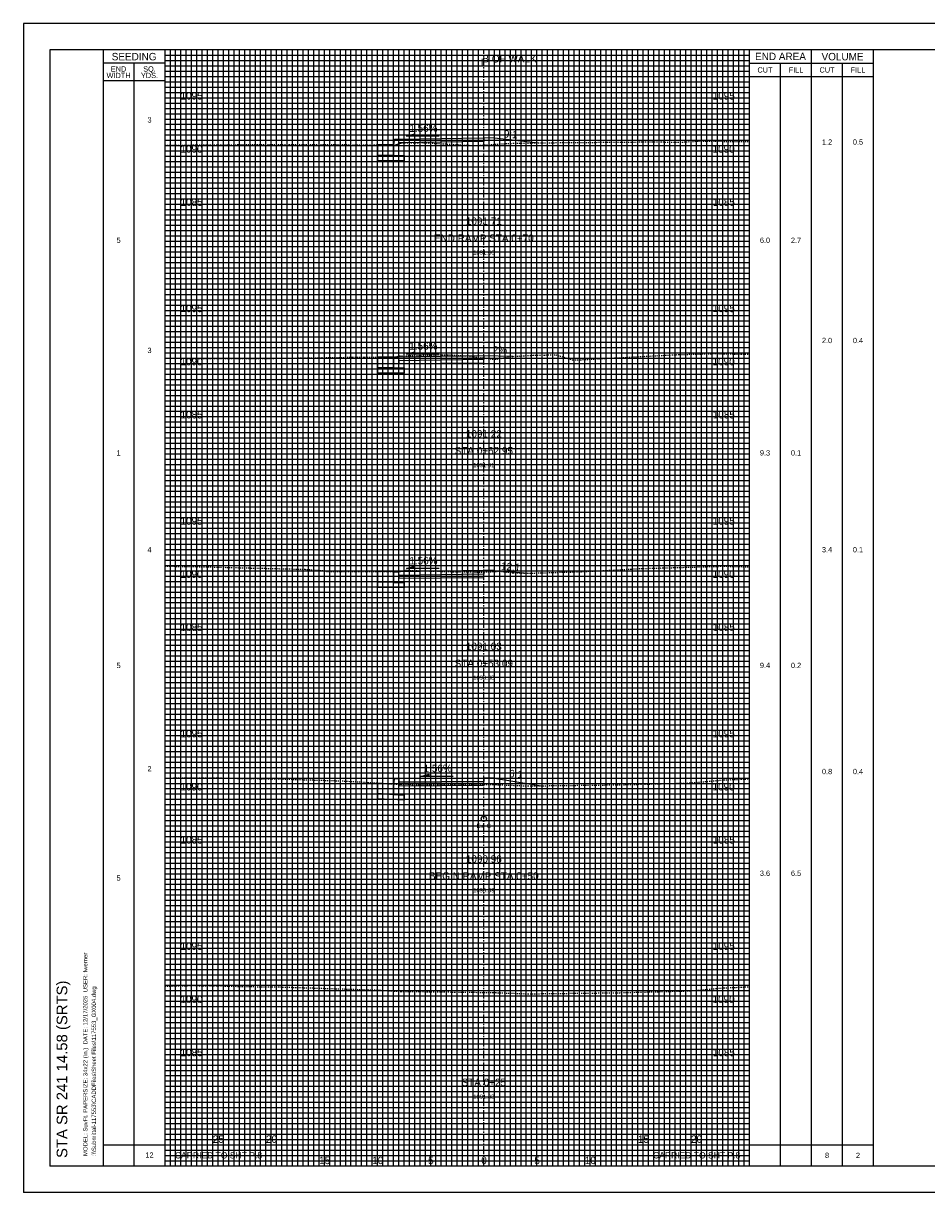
# Model space of a CAD drawing. Header units: feet. Extents: x 318 to 488, y 140 to 251.
# Tile 1 of 3: x 318 to 403, y 140 to 250. Entities that reach past the tile are written whole.
import ezdxf
from ezdxf.enums import TextEntityAlignment as Align

# ---------------------------------------------------------------- set-up
doc = ezdxf.new("R2010")
doc.units = ezdxf.units.FT
doc.header["$MEASUREMENT"] = 0
for name, pattern in [('CENTER2', [1.125, 0.75, -0.125, 0.125, -0.125]), ('DGN Style 4', [0.027369, 0.013684, -0.006842, 0, -0.006842]), ('gasex', [0]), ('OhDOT_USTN2', [0.11, 0.069, -0.041])]:
    doc.linetypes.add(name, pattern=pattern)
for name, color, linetype in [('CL_P_Construction', 7, 'DGN Style 4'), ('SH_Border', 7, 'Continuous'), ('SH_Data', 7, 'Continuous'), ('SH_Text', 7, 'Continuous'), ('UT_X_Gas', 2, 'gasex'), ('UT_X_Gas_Text', 7, 'Continuous'), ('XS_P_Annotation', 7, 'Continuous'), ('XS_P_Curb', 254, 'Continuous'), ('XS_P_Finished_Grade', 3, 'Continuous'), ('XS_P_Pavt_Surface', 251, 'Continuous'), ('XS_P_Subgrade', 4, 'Continuous'), ('XS_P_Text_Info', 7, 'Continuous'), ('XS_X_Ground_Line', 3, 'OhDOT_USTN2')]:
    doc.layers.add(name, color=color, linetype=linetype)
doc.layers.add('SH_Major_Grid_Line', color=254, linetype='Continuous', transparency=0.3)
doc.layers.add('SH_Minor_Grid_Line', color=252, linetype='Continuous', transparency=0.5)
doc.styles.add('OHDOTSymbols', font='arial.ttf')
doc.styles.add('Slanted-Normal', font='font31.shx', dxfattribs={"height": 0.12})
doc.styles.get("Standard").update_dxf_attribs({"font": 'arial.ttf'})
doc.styles.add('Straight-Normal', font='font30.shx', dxfattribs={"height": 0.1})

msp = doc.modelspace()

# ---------------------------------------------------------------- linework, layer by layer
at = {"layer": 'CL_P_Construction', "linetype": 'CENTER2'}
msp.add_line((361.03, 142.94), (361.03, 247.94), dxfattribs=at)
at = {"layer": 'SH_Border'}
for p, q in [((487.7, 250.44), (317.7, 250.44)), ((317.7, 250.44), (317.7, 140.44)), ((485.2, 247.94), (320.2, 247.94)), ((320.2, 247.94), (320.2, 142.94)), ((325.2, 247.94), (325.2, 142.94)), ((485.2, 142.94), (320.2, 142.94)), ((487.7, 140.44), (317.7, 140.44))]:
    msp.add_line(p, q, dxfattribs=at)
at = {"layer": 'SH_Data', "color": 7, "linetype": 'Continuous'}
for p, q in [((331.03, 142.94), (331.03, 247.94)), ((386.03, 142.94), (386.03, 247.94)), ((391.87, 142.94), (391.87, 247.94)), ((397.7, 142.94), (397.7, 247.94)), ((331.03, 246.69), (325.2, 246.69)), ((328.12, 142.94), (328.12, 246.69)), ((386.03, 246.69), (397.7, 246.69)), ((388.95, 142.94), (388.95, 246.69)), ((394.78, 142.94), (394.78, 246.69)), ((386.03, 245.44), (397.7, 245.44)), ((331.03, 245.02), (325.2, 245.02)), ((325.2, 144.94), (331.03, 144.94)), ((331.03, 144.94), (341.03, 144.94)), ((341.03, 142.94), (341.03, 144.94)), ((376.03, 144.94), (386.03, 144.94)), ((386.03, 144.94), (397.7, 144.94))]:
    msp.add_line(p, q, dxfattribs=at)
msp.add_lwpolyline([(376.03, 142.94), (376.03, 144.94)], dxfattribs=at)
at = {"layer": 'SH_Major_Grid_Line', "color": 254, "linetype": 'Continuous'}
for p, q in [((336.03, 142.94), (336.03, 247.94)), ((341.03, 142.94), (341.03, 247.94)), ((346.03, 142.94), (346.03, 247.94)), ((351.03, 142.94), (351.03, 247.94)), ((356.03, 142.94), (356.03, 247.94)), ((366.03, 142.94), (366.03, 247.94)), ((371.03, 142.94), (371.03, 247.94)), ((376.03, 142.94), (376.03, 247.94)), ((381.03, 142.94), (381.03, 247.94)), ((331.03, 242.94), (386.03, 242.94)), ((331.03, 237.94), (386.03, 237.94)), ((331.03, 232.94), (386.03, 232.94)), ((331.03, 227.94), (386.03, 227.94)), ((331.03, 222.94), (386.03, 222.94)), ((331.03, 217.94), (386.03, 217.94)), ((331.03, 212.94), (386.03, 212.94)), ((331.03, 207.94), (386.03, 207.94)), ((331.03, 202.94), (386.03, 202.94)), ((331.03, 197.94), (386.03, 197.94)), ((331.03, 192.94), (386.03, 192.94)), ((331.03, 187.94), (386.03, 187.94)), ((331.03, 182.94), (386.03, 182.94)), ((331.03, 177.94), (386.03, 177.94)), ((331.03, 172.94), (386.03, 172.94)), ((331.03, 167.94), (386.03, 167.94)), ((331.03, 162.94), (386.03, 162.94)), ((331.03, 157.94), (386.03, 157.94)), ((331.03, 152.94), (386.03, 152.94)), ((331.03, 147.94), (386.03, 147.94))]:
    msp.add_line(p, q, dxfattribs=at)
at = {"layer": 'SH_Minor_Grid_Line', "color": 252, "linetype": 'Continuous'}
for p, q in [((331.53, 142.94), (331.53, 247.94)), ((332.03, 142.94), (332.03, 247.94)), ((332.53, 142.94), (332.53, 247.94)), ((333.03, 142.94), (333.03, 247.94)), ((333.53, 142.94), (333.53, 247.94)), ((334.03, 142.94), (334.03, 247.94)), ((334.53, 142.94), (334.53, 247.94)), ((335.03, 142.94), (335.03, 247.94)), ((335.53, 142.94), (335.53, 247.94)), ((336.53, 142.94), (336.53, 247.94)), ((337.03, 142.94), (337.03, 247.94)), ((337.53, 142.94), (337.53, 247.94)), ((338.03, 142.94), (338.03, 247.94)), ((338.53, 142.94), (338.53, 247.94)), ((339.03, 142.94), (339.03, 247.94)), ((339.53, 142.94), (339.53, 247.94)), ((340.03, 142.94), (340.03, 247.94)), ((340.53, 142.94), (340.53, 247.94)), ((341.53, 142.94), (341.53, 247.94)), ((342.03, 142.94), (342.03, 247.94)), ((342.53, 142.94), (342.53, 247.94)), ((343.03, 142.94), (343.03, 247.94)), ((343.53, 142.94), (343.53, 247.94)), ((344.03, 142.94), (344.03, 247.94)), ((344.53, 142.94), (344.53, 247.94)), ((345.03, 142.94), (345.03, 247.94)), ((345.53, 142.94), (345.53, 247.94)), ((346.53, 142.94), (346.53, 247.94)), ((347.03, 142.94), (347.03, 247.94)), ((347.53, 142.94), (347.53, 247.94)), ((348.03, 142.94), (348.03, 247.94)), ((348.53, 142.94), (348.53, 247.94)), ((349.03, 142.94), (349.03, 247.94)), ((349.53, 142.94), (349.53, 247.94)), ((350.03, 142.94), (350.03, 247.94)), ((350.53, 142.94), (350.53, 247.94)), ((351.53, 142.94), (351.53, 247.94)), ((352.03, 142.94), (352.03, 247.94)), ((352.53, 142.94), (352.53, 247.94)), ((353.03, 142.94), (353.03, 247.94)), ((353.53, 142.94), (353.53, 247.94)), ((354.03, 142.94), (354.03, 247.94)), ((354.53, 142.94), (354.53, 247.94)), ((355.03, 142.94), (355.03, 247.94)), ((355.53, 142.94), (355.53, 247.94)), ((356.53, 142.94), (356.53, 247.94)), ((357.03, 142.94), (357.03, 247.94)), ((357.53, 142.94), (357.53, 247.94)), ((358.03, 142.94), (358.03, 247.94)), ((358.53, 142.94), (358.53, 247.94)), ((359.03, 142.94), (359.03, 247.94)), ((359.53, 142.94), (359.53, 247.94)), ((360.03, 142.94), (360.03, 247.94)), ((360.53, 142.94), (360.53, 247.94)), ((361.53, 142.94), (361.53, 247.94)), ((362.03, 142.94), (362.03, 247.94)), ((362.53, 142.94), (362.53, 247.94)), ((363.03, 142.94), (363.03, 247.94)), ((363.53, 142.94), (363.53, 247.94)), ((364.03, 142.94), (364.03, 247.94)), ((364.53, 142.94), (364.53, 247.94)), ((365.03, 142.94), (365.03, 247.94)), ((365.53, 142.94), (365.53, 247.94)), ((366.53, 142.94), (366.53, 247.94)), ((367.03, 142.94), (367.03, 247.94)), ((367.53, 142.94), (367.53, 247.94)), ((368.03, 142.94), (368.03, 247.94)), ((368.53, 142.94), (368.53, 247.94)), ((369.03, 142.94), (369.03, 247.94)), ((369.53, 142.94), (369.53, 247.94)), ((370.03, 142.94), (370.03, 247.94)), ((370.53, 142.94), (370.53, 247.94)), ((371.53, 142.94), (371.53, 247.94)), ((372.03, 142.94), (372.03, 247.94)), ((372.53, 142.94), (372.53, 247.94)), ((373.03, 142.94), (373.03, 247.94)), ((373.53, 142.94), (373.53, 247.94)), ((374.03, 142.94), (374.03, 247.94)), ((374.53, 142.94), (374.53, 247.94)), ((375.03, 142.94), (375.03, 247.94)), ((375.53, 142.94), (375.53, 247.94)), ((376.53, 142.94), (376.53, 247.94)), ((377.03, 142.94), (377.03, 247.94)), ((377.53, 142.94), (377.53, 247.94)), ((378.03, 142.94), (378.03, 247.94)), ((378.53, 142.94), (378.53, 247.94)), ((379.03, 142.94), (379.03, 247.94)), ((379.53, 142.94), (379.53, 247.94)), ((380.03, 142.94), (380.03, 247.94)), ((380.53, 142.94), (380.53, 247.94)), ((381.53, 142.94), (381.53, 247.94)), ((382.03, 142.94), (382.03, 247.94)), ((382.53, 142.94), (382.53, 247.94)), ((383.03, 142.94), (383.03, 247.94)), ((383.53, 142.94), (383.53, 247.94)), ((384.03, 142.94), (384.03, 247.94)), ((384.53, 142.94), (384.53, 247.94)), ((385.03, 142.94), (385.03, 247.94)), ((385.53, 142.94), (385.53, 247.94)), ((331.03, 247.44), (386.03, 247.44)), ((331.03, 246.94), (386.03, 246.94)), ((331.03, 246.44), (386.03, 246.44)), ((331.03, 245.94), (386.03, 245.94)), ((331.03, 245.44), (386.03, 245.44)), ((331.03, 244.94), (386.03, 244.94)), ((331.03, 244.44), (386.03, 244.44)), ((331.03, 243.94), (386.03, 243.94)), ((331.03, 243.44), (386.03, 243.44)), ((331.03, 242.44), (386.03, 242.44)), ((331.03, 241.94), (386.03, 241.94)), ((331.03, 241.44), (386.03, 241.44)), ((331.03, 240.94), (386.03, 240.94)), ((331.03, 240.44), (386.03, 240.44)), ((331.03, 239.94), (386.03, 239.94)), ((331.03, 239.44), (386.03, 239.44)), ((331.03, 238.94), (386.03, 238.94)), ((331.03, 238.44), (386.03, 238.44)), ((331.03, 237.44), (386.03, 237.44)), ((331.03, 236.94), (386.03, 236.94)), ((331.03, 236.44), (386.03, 236.44)), ((331.03, 235.94), (386.03, 235.94)), ((331.03, 235.44), (386.03, 235.44)), ((331.03, 234.94), (386.03, 234.94)), ((331.03, 234.44), (386.03, 234.44)), ((331.03, 233.94), (386.03, 233.94)), ((331.03, 233.44), (386.03, 233.44)), ((331.03, 232.44), (386.03, 232.44)), ((331.03, 231.94), (386.03, 231.94)), ((331.03, 231.44), (386.03, 231.44)), ((331.03, 230.94), (386.03, 230.94)), ((331.03, 230.44), (386.03, 230.44)), ((331.03, 229.94), (386.03, 229.94)), ((331.03, 229.44), (386.03, 229.44)), ((331.03, 228.94), (386.03, 228.94)), ((331.03, 228.44), (386.03, 228.44)), ((331.03, 227.44), (386.03, 227.44)), ((331.03, 226.94), (386.03, 226.94)), ((331.03, 226.44), (386.03, 226.44)), ((331.03, 225.94), (386.03, 225.94)), ((331.03, 225.44), (386.03, 225.44)), ((331.03, 224.94), (386.03, 224.94)), ((331.03, 224.44), (386.03, 224.44)), ((331.03, 223.94), (386.03, 223.94)), ((331.03, 223.44), (386.03, 223.44)), ((331.03, 222.44), (386.03, 222.44)), ((331.03, 221.94), (386.03, 221.94)), ((331.03, 221.44), (386.03, 221.44)), ((331.03, 220.94), (386.03, 220.94)), ((331.03, 220.44), (386.03, 220.44)), ((331.03, 219.94), (386.03, 219.94)), ((331.03, 219.44), (386.03, 219.44)), ((331.03, 218.94), (386.03, 218.94)), ((331.03, 218.44), (386.03, 218.44)), ((331.03, 217.44), (386.03, 217.44)), ((331.03, 216.94), (386.03, 216.94)), ((331.03, 216.44), (386.03, 216.44)), ((331.03, 215.94), (386.03, 215.94)), ((331.03, 215.44), (386.03, 215.44)), ((331.03, 214.94), (386.03, 214.94)), ((331.03, 214.44), (386.03, 214.44)), ((331.03, 213.94), (386.03, 213.94)), ((331.03, 213.44), (386.03, 213.44)), ((331.03, 212.44), (386.03, 212.44)), ((331.03, 211.94), (386.03, 211.94)), ((331.03, 211.44), (386.03, 211.44)), ((331.03, 210.94), (386.03, 210.94)), ((331.03, 210.44), (386.03, 210.44)), ((331.03, 209.94), (386.03, 209.94)), ((331.03, 209.44), (386.03, 209.44)), ((331.03, 208.94), (386.03, 208.94)), ((331.03, 208.44), (386.03, 208.44)), ((331.03, 207.44), (386.03, 207.44)), ((331.03, 206.94), (386.03, 206.94)), ((331.03, 206.44), (386.03, 206.44)), ((331.03, 205.94), (386.03, 205.94)), ((331.03, 205.44), (386.03, 205.44)), ((331.03, 204.94), (386.03, 204.94)), ((331.03, 204.44), (386.03, 204.44)), ((331.03, 203.94), (386.03, 203.94)), ((331.03, 203.44), (386.03, 203.44)), ((331.03, 202.44), (386.03, 202.44)), ((331.03, 201.94), (386.03, 201.94)), ((331.03, 201.44), (386.03, 201.44)), ((331.03, 200.94), (386.03, 200.94)), ((331.03, 200.44), (386.03, 200.44)), ((331.03, 199.94), (386.03, 199.94)), ((331.03, 199.44), (386.03, 199.44)), ((331.03, 198.94), (386.03, 198.94)), ((331.03, 198.44), (386.03, 198.44)), ((331.03, 197.44), (386.03, 197.44)), ((331.03, 196.94), (386.03, 196.94)), ((331.03, 196.44), (386.03, 196.44)), ((331.03, 195.94), (386.03, 195.94)), ((331.03, 195.44), (386.03, 195.44)), ((331.03, 194.94), (386.03, 194.94)), ((331.03, 194.44), (386.03, 194.44)), ((331.03, 193.94), (386.03, 193.94)), ((331.03, 193.44), (386.03, 193.44)), ((331.03, 192.44), (386.03, 192.44)), ((331.03, 191.94), (386.03, 191.94)), ((331.03, 191.44), (386.03, 191.44)), ((331.03, 190.94), (386.03, 190.94)), ((331.03, 190.44), (386.03, 190.44)), ((331.03, 189.94), (386.03, 189.94)), ((331.03, 189.44), (386.03, 189.44)), ((331.03, 188.94), (386.03, 188.94)), ((331.03, 188.44), (386.03, 188.44)), ((331.03, 187.44), (386.03, 187.44)), ((331.03, 186.94), (386.03, 186.94)), ((331.03, 186.44), (386.03, 186.44)), ((331.03, 185.94), (386.03, 185.94)), ((331.03, 185.44), (386.03, 185.44)), ((331.03, 184.94), (386.03, 184.94)), ((331.03, 184.44), (386.03, 184.44)), ((331.03, 183.94), (386.03, 183.94)), ((331.03, 183.44), (386.03, 183.44)), ((331.03, 182.44), (386.03, 182.44)), ((331.03, 181.94), (386.03, 181.94)), ((331.03, 181.44), (386.03, 181.44)), ((331.03, 180.94), (386.03, 180.94)), ((331.03, 180.44), (386.03, 180.44)), ((331.03, 179.94), (386.03, 179.94)), ((331.03, 179.44), (386.03, 179.44)), ((331.03, 178.94), (386.03, 178.94)), ((331.03, 178.44), (386.03, 178.44)), ((331.03, 177.44), (386.03, 177.44)), ((331.03, 176.94), (386.03, 176.94)), ((331.03, 176.44), (386.03, 176.44)), ((331.03, 175.94), (386.03, 175.94)), ((331.03, 175.44), (386.03, 175.44)), ((331.03, 174.94), (386.03, 174.94)), ((331.03, 174.44), (386.03, 174.44)), ((331.03, 173.94), (386.03, 173.94)), ((331.03, 173.44), (386.03, 173.44)), ((331.03, 172.44), (386.03, 172.44)), ((331.03, 171.94), (386.03, 171.94)), ((331.03, 171.44), (386.03, 171.44)), ((331.03, 170.94), (386.03, 170.94)), ((331.03, 170.44), (386.03, 170.44)), ((331.03, 169.94), (386.03, 169.94)), ((331.03, 169.44), (386.03, 169.44)), ((331.03, 168.94), (386.03, 168.94)), ((331.03, 168.44), (386.03, 168.44)), ((331.03, 167.44), (386.03, 167.44)), ((331.03, 166.94), (386.03, 166.94)), ((331.03, 166.44), (386.03, 166.44)), ((331.03, 165.94), (386.03, 165.94)), ((331.03, 165.44), (386.03, 165.44)), ((331.03, 164.94), (386.03, 164.94)), ((331.03, 164.44), (386.03, 164.44)), ((331.03, 163.94), (386.03, 163.94)), ((331.03, 163.44), (386.03, 163.44)), ((331.03, 162.44), (386.03, 162.44)), ((331.03, 161.94), (386.03, 161.94)), ((331.03, 161.44), (386.03, 161.44)), ((331.03, 160.94), (386.03, 160.94)), ((331.03, 160.44), (386.03, 160.44)), ((331.03, 159.94), (386.03, 159.94)), ((331.03, 159.44), (386.03, 159.44)), ((331.03, 158.94), (386.03, 158.94)), ((331.03, 158.44), (386.03, 158.44)), ((331.03, 157.44), (386.03, 157.44)), ((331.03, 156.94), (386.03, 156.94)), ((331.03, 156.44), (386.03, 156.44)), ((331.03, 155.94), (386.03, 155.94)), ((331.03, 155.44), (386.03, 155.44)), ((331.03, 154.94), (386.03, 154.94)), ((331.03, 154.44), (386.03, 154.44)), ((331.03, 153.94), (386.03, 153.94)), ((331.03, 153.44), (386.03, 153.44)), ((331.03, 152.44), (386.03, 152.44)), ((331.03, 151.94), (386.03, 151.94)), ((331.03, 151.44), (386.03, 151.44)), ((331.03, 150.94), (386.03, 150.94)), ((331.03, 150.44), (386.03, 150.44)), ((331.03, 149.94), (386.03, 149.94)), ((331.03, 149.44), (386.03, 149.44)), ((331.03, 148.94), (386.03, 148.94)), ((331.03, 148.44), (386.03, 148.44)), ((331.03, 147.44), (386.03, 147.44)), ((331.03, 146.94), (386.03, 146.94)), ((331.03, 146.44), (386.03, 146.44)), ((331.03, 145.94), (386.03, 145.94)), ((331.03, 145.44), (386.03, 145.44)), ((331.03, 144.94), (386.03, 144.94)), ((331.03, 144.44), (386.03, 144.44)), ((331.03, 143.94), (386.03, 143.94)), ((331.03, 143.44), (386.03, 143.44))]:
    msp.add_line(p, q, dxfattribs=at)
at = {"layer": 'UT_X_Gas'}
msp.add_circle((361.03, 175.6), 0.25, dxfattribs=at)
at = {"layer": 'XS_P_Annotation', "color": 7, "linetype": 'Continuous', "lineweight": -3}
for p, q in [((353.76, 239.82), (354.52, 240.04)), ((356.82, 239.82), (353.76, 239.82)), ((354.52, 240.04), (354.52, 239.82)), ((353.74, 219.33), (354.5, 219.55)), ((356.8, 219.33), (353.74, 219.33)), ((353.76, 219.33), (354.52, 219.55)), ((356.82, 219.33), (353.76, 219.33)), ((354.5, 219.55), (354.5, 219.33)), ((354.52, 219.55), (354.52, 219.33)), ((353.76, 199.14), (354.52, 199.36)), ((356.82, 199.14), (353.76, 199.14)), ((354.52, 199.36), (354.52, 199.14)), ((355.1, 179.58), (355.86, 179.81)), ((358.16, 179.58), (355.1, 179.58)), ((355.86, 179.81), (355.86, 179.58))]:
    msp.add_line(p, q, dxfattribs=at)
for points in [[(353.76, 239.82), (354.52, 239.82), (354.52, 240.04)], [(353.74, 219.33), (354.5, 219.33), (354.5, 219.55)], [(353.76, 219.33), (354.52, 219.33), (354.52, 219.55)], [(353.76, 199.14), (354.52, 199.14), (354.52, 199.36)], [(355.1, 179.58), (355.86, 179.58), (355.86, 179.81)]]:
    msp.add_solid(points, dxfattribs=at)
at = {"layer": 'XS_P_Curb'}
for p, q in [((352.53, 219.03), (353.03, 219.03)), ((352.53, 198.84), (353.03, 198.84))]:
    msp.add_line(p, q, dxfattribs=at)
at = {"layer": 'XS_P_Curb', "flags": 128}
for points in [[(352.69, 239.52, 0.36663), (352.6, 239.45), (352.53, 239.02), (352.53, 238.02), (353.03, 238.02), (353.03, 239.52)], [(352.69, 179.38, 0.36663), (352.6, 179.32), (352.53, 178.88), (352.53, 177.88), (353.03, 177.88), (353.03, 179.38)]]:
    msp.add_lwpolyline(points, format="xyb", close=True, dxfattribs=at)
for points in [[(352.53, 219.03), (352.53, 218.03), (353.03, 218.03), (353.03, 219.03)], [(352.53, 198.84), (352.53, 197.84), (353.03, 197.84), (353.03, 198.84)]]:
    msp.add_lwpolyline(points, dxfattribs=at)
at = {"layer": 'XS_P_Finished_Grade'}
for p, q in [((362.03, 239.66), (361.03, 239.65)), ((362.03, 239.66), (366.19, 239.2)), ((362.03, 198.98), (361.03, 198.97)), ((362.03, 198.98), (365.25, 198.71)), ((362.05, 179.44), (361.05, 179.42)), ((362.05, 179.44), (366.43, 178.72))]:
    msp.add_line(p, q, dxfattribs=at)
msp.add_lwpolyline([(363.75, 219.11), (361.03, 219.16)], dxfattribs=at)
at = {"layer": 'XS_P_Pavt_Surface'}
for p, q in [((351.03, 239.02), (351.03, 237.52)), ((352.53, 238.02), (351.03, 238.02)), ((351.03, 219.03), (351.03, 217.53)), ((352.53, 218.03), (351.03, 218.03)), ((351.03, 198.86), (351.03, 197.36)), ((352.53, 197.84), (351.03, 197.86)), ((351.03, 178.97), (351.03, 177.47)), ((352.53, 177.85), (351.03, 177.97))]:
    msp.add_line(p, q, dxfattribs=at)
for points in [[(352.53, 239.02), (351.03, 239.02)], [(361.03, 239.65), (353.03, 239.52)], [(361.03, 239.65), (361.03, 239.31), (353.03, 239.19), (353.03, 239.52)], [(353.03, 238.02), (353.53, 238.02), (353.53, 237.52)], [(353.53, 237.52), (351.03, 237.52)], [(352.53, 219.03), (351.03, 219.03)], [(361.03, 219.16), (353.03, 219.03)], [(361.03, 219.16), (361.03, 218.82), (353.03, 218.7), (353.03, 219.03)], [(353.03, 218.03), (353.53, 218.03), (353.53, 217.53)], [(353.53, 217.53), (351.03, 217.53)], [(352.53, 198.84), (351.03, 198.86)], [(361.03, 198.97), (353.03, 198.84)], [(361.03, 198.97), (361.03, 198.63), (353.03, 198.51), (353.03, 198.84)], [(353.53, 197.34), (351.03, 197.36)], [(353.03, 197.84), (353.53, 197.84), (353.53, 197.34)], [(361.03, 179.44), (353.03, 179.39)], [(361.03, 179.44), (361.03, 179.1), (353.03, 179.06), (353.03, 179.39)], [(352.53, 178.85), (351.03, 178.97)], [(353.53, 177.35), (351.03, 177.47)], [(353.03, 177.85), (353.53, 177.85), (353.53, 177.35)]]:
    msp.add_lwpolyline(points, dxfattribs=at)
at = {"layer": 'XS_P_Subgrade'}
for points in [[(353.03, 239.26), (353.03, 238.93), (361.03, 238.98), (361.03, 239.31)], [(353.03, 218.77), (353.03, 218.44), (361.03, 218.49), (361.03, 218.82)], [(353.03, 198.58), (353.03, 198.25), (361.03, 198.3), (361.03, 198.63)], [(353.03, 179.38), (353.03, 179.06), (361.03, 179.1), (361.03, 179.44)], [(353.03, 179.05), (353.03, 178.72), (361.03, 178.77), (361.03, 179.1)]]:
    msp.add_lwpolyline(points, dxfattribs=at)
at = {"layer": 'XS_X_Ground_Line'}
for points in [[(331.03, 238.98), (339.66, 239.04), (352.78, 239.02), (352.8, 239.04), (352.95, 239.07), (353.17, 239.18), (355.16, 239.22), (360.09, 238.94), (363.55, 239.15), (366.97, 239.21), (368.42, 239.22), (377.07, 239.29), (379.48, 239.26), (381.23, 239.36), (381.83, 239.37), (382.81, 239.35), (382.81, 239.35), (386.03, 239.31)], [(331.03, 218.94), (335.46, 218.91), (339.56, 218.9), (348.68, 219.03), (349.81, 219.03), (352.63, 219.03), (352.67, 219.08), (353.03, 219.13), (353.08, 219.16), (357.61, 219.26), (359.27, 219.16), (361.03, 218.95), (362.08, 218.82), (363.75, 219.11), (365.66, 219.21), (367.8, 219.26), (369.42, 218.77), (370.12, 218.79), (370.12, 218.79), (379.13, 219.27), (382.8, 219.37), (386.03, 219.3)], [(331.03, 199.37), (334.46, 199.32), (339.12, 199.2), (344.19, 199.08), (345.84, 198.96), (346.22, 198.88), (353.1, 198.86), (353.66, 198.99), (358.08, 198.85), (358.15, 198.83), (361.03, 198.82), (362.12, 198.87), (362.5, 198.9), (363.75, 198.75), (365.14, 198.71), (370.22, 198.85), (375.63, 199.14), (375.63, 199.14), (383.61, 199.37), (386.03, 199.31)], [(331.03, 179.43), (333.4, 179.47), (335.84, 179.46), (338.29, 179.4), (342.09, 179.35), (347.7, 179.17), (351.26, 178.96), (352.54, 178.86), (353.25, 178.85), (361.03, 178.83), (362.13, 178.82), (365.18, 178.7), (365.18, 178.7), (373.76, 178.8), (373.76, 178.8), (380.43, 178.98), (383.6, 179.26), (386.03, 179.36)], [(331.03, 159.86), (333.4, 159.91), (335.84, 159.89), (338.29, 159.83), (342.09, 159.78), (347.7, 159.6), (351.26, 159.49), (352.55, 159.38), (353.25, 159.37), (361.03, 159.27), (362.13, 159.25), (365.18, 159.14), (365.18, 159.14), (373.76, 159.24), (373.76, 159.24), (380.43, 159.42), (383.6, 159.7), (386.03, 159.8)]]:
    msp.add_lwpolyline(points, dxfattribs=at)

# ---------------------------------------------------------------- texts
at = {"layer": 'SH_Data', "color": 7, "linetype": 'Continuous', "style": 'Straight-Normal'}
for s, height, p in [('SEEDING', 0.7, (328.12, 247.31)), ('END AREA', 0.7, (388.95, 247.33)), ('VOLUME', 0.7, (394.79, 247.31)), ('CUT', 0.5, (387.49, 246.06)), ('FILL', 0.5, (390.41, 246.06)), ('CUT', 0.5, (393.33, 246.06)), ('FILL', 0.5, (396.24, 246.06)), ('CARRIED TO SHT P.8', 0.6, (336.06, 143.95)), ('CARRIED TO SHT P.8', 0.6, (381.06, 143.95))]:
    msp.add_text(s, height=height, dxfattribs=at).set_placement(p, align=Align.MIDDLE_CENTER)
at = {"layer": 'SH_Data', "linetype": 'Continuous'}
for s, p in [('MODEL: SuvFt. PAPERSIZE: 34x22 (In.)  DATE: 12/17/2025  USER: fwerner', (323.73, 143.88)), (':\\\\Submittal-117553\\CADDFiles\\Sheet Files\\117553_GX004.dwg', (324.53, 143.88))]:
    msp.add_text(s, height=0.4, rotation=90, dxfattribs=at).set_placement(p)
at = {"layer": 'SH_Data', "color": 7, "linetype": 'Continuous', "char_height": 0.7, "attachment_point": 5, "line_spacing_factor": 0.728571, "style": 'Straight-Normal'}
for s, insert in [('\\H0.714286x;END\\PWIDTH', (326.66, 245.84)), ('\\H0.714286x;SQ.\\PYDS.', (329.57, 245.84)), ('{\\H0.71429x;3}', (329.57, 241.35)), ('{\\H0.71429x;1.2}', (393.33, 239.27)), ('{\\H0.71429x;0.5}', (396.24, 239.27)), ('{\\H0.71429x;5}', (326.66, 230.03)), ('{\\H0.71429x;6.0}', (387.49, 230.03)), ('{\\H0.71429x;2.7}', (390.41, 230.03)), ('{\\H0.71429x;2.0}', (393.33, 220.6)), ('{\\H0.71429x;0.4}', (396.24, 220.6)), ('{\\H0.71429x;3}', (329.57, 219.67)), ('{\\H0.71429x;1}', (326.66, 210.03)), ('{\\H0.71429x;9.3}', (387.49, 210.03)), ('{\\H0.71429x;0.1}', (390.41, 210.03)), ('{\\H0.71429x;4}', (329.57, 200.92)), ('{\\H0.71429x;3.4}', (393.33, 200.92)), ('{\\H0.71429x;0.1}', (396.24, 200.92)), ('{\\H0.71429x;5}', (326.66, 190.03)), ('{\\H0.71429x;9.4}', (387.49, 190.03)), ('{\\H0.71429x;0.2}', (390.41, 190.03)), ('{\\H0.71429x;2}', (329.57, 180.32)), ('{\\H0.71429x;0.8}', (393.33, 180.05)), ('{\\H0.71429x;0.4}', (396.24, 180.05)), ('{\\H0.71429x;3.6}', (387.49, 170.48)), ('{\\H0.71429x;6.5}', (390.41, 170.48)), ('{\\H0.71429x;5}', (326.66, 170.03)), ('{\\H0.71429x;12}', (329.57, 143.97)), ('{\\H0.71429x;8}', (393.33, 143.94)), ('{\\H0.71429x;2}', (396.24, 143.94))]:
    msp.add_mtext(s, dxfattribs=dict(at, insert=insert))
at = {"layer": 'SH_Text', "linetype": 'Continuous', "style": 'OHDOTSymbols'}
msp.add_text('STA SR 241 14.58 (SRTS)', height=1, rotation=90, dxfattribs=at).set_placement((320.83, 152.04), align=Align.TOP_CENTER)
at = {"layer": 'UT_X_Gas_Text', "linetype": 'Continuous', "lineweight": -3, "insert": (361.03, 174.94), "char_height": 0.4, "attachment_point": 5, "style": 'Slanted-Normal'}
msp.add_mtext('Ex. G', dxfattribs=at)
at = {"layer": 'XS_P_Annotation', "color": 7, "linetype": 'Continuous', "lineweight": -3, "attachment_point": 5, "style": 'Slanted-Normal'}
for s, insert, char_height in [('1.56%', (355.35, 240.57), 0.7), ('1091.71', (361.03, 231.82), 0.7), ('1091.06', (361.03, 228.88), 0.4), ('1.56%', (355.34, 220.08), 0.7), ('1.56%', (355.35, 220.08), 0.7), ('1091.22', (361.03, 211.82), 0.7), ('1091.01', (361.03, 208.88), 0.4), ('1.56%', (355.35, 199.89), 0.7), ('1091.03', (361.03, 191.82), 0.7), ('1090.88', (361.03, 188.88), 0.4), ('1.56%', (356.69, 180.34), 0.7), ('1090.96', (361.03, 171.82), 0.7), ('1090.89', (361.03, 168.88), 0.4), ('1091.33', (361.03, 149.46), 0.4)]:
    msp.add_mtext(s, dxfattribs=dict(at, insert=insert, char_height=char_height))
at = {"layer": 'XS_P_Annotation', "color": 7, "linetype": 'Continuous', "lineweight": -3, "char_height": 0.7, "attachment_point": 5, "style": 'Slanted-Normal'}
for s, insert, rotation in [('9:1', (363.56, 240), 355.01), ('2%', (362.55, 219.71), 0.3479), ('12:1', (363.56, 199.32), 355.01), ('6:1', (364.06, 179.82), 355.01)]:
    msp.add_mtext_dynamic_manual_height_columns(s, width=22.8173, gutter_width=1, heights=[0], dxfattribs=dict(at, insert=insert, rotation=rotation))
at = {"layer": 'XS_P_Text_Info', "color": 7, "linetype": 'Continuous', "lineweight": -3, "char_height": 0.7, "attachment_point": 8, "style": 'Slanted-Normal'}
for s, insert in [('B OF WALK', (363.45, 246.75)), ('L', (361.01, 246.42)), ('1095', (333.53, 243.26)), ('1095', (383.61, 243.26)), ('1090', (333.52, 238.26)), ('1090', (383.6, 238.26)), ('1085', (333.53, 233.26)), ('1085', (383.62, 233.26)), ('1095', (333.53, 223.26)), ('1095', (383.61, 223.26)), ('1090', (333.52, 218.26)), ('1090', (383.6, 218.26)), ('1085', (333.53, 213.26)), ('1085', (383.62, 213.26)), ('1095', (333.53, 203.26)), ('1095', (383.61, 203.26)), ('1090', (333.52, 198.26)), ('1090', (383.6, 198.26)), ('1085', (333.53, 193.26)), ('1085', (383.62, 193.26)), ('STA 0+53.09', (361.03, 189.87)), ('1095', (333.53, 183.26)), ('1095', (383.61, 183.26)), ('1090', (333.52, 178.26)), ('1090', (383.6, 178.26)), ('1085', (333.53, 173.26)), ('1085', (383.62, 173.26)), ('BEGIN RAMP STA 0+50', (361.03, 169.87)), ('1095', (333.53, 163.26)), ('1095', (383.61, 163.26)), ('1090', (333.52, 158.26)), ('1090', (383.6, 158.26)), ('1085', (333.53, 153.26)), ('1085', (383.62, 153.26)), ('STA 0+25 ', (361.03, 150.45)), ('25', (336.05, 145.11)), ('20', (341.05, 145.11)), ('15', (376.05, 145.11)), ('20', (381.05, 145.11)), ('15', (346.05, 143.11)), ('10', (351.05, 143.11)), ('5', (356.05, 143.11)), ('0', (361.05, 143.11)), ('5', (366.05, 143.11)), ('10', (371.05, 143.11))]:
    msp.add_mtext(s, dxfattribs=dict(at, insert=insert))
at = {"layer": 'XS_P_Text_Info', "color": 7, "linetype": 'Continuous', "lineweight": -3, "char_height": 0.7, "width": 21.5118, "attachment_point": 8, "style": 'Slanted-Normal'}
for s, insert in [('END RAMP STA 0+70', (361.03, 229.87)), ('STA 0+62.95', (361.03, 209.87))]:
    msp.add_mtext(s, dxfattribs=dict(at, insert=insert))

doc.saveas('drawing.dxf')
